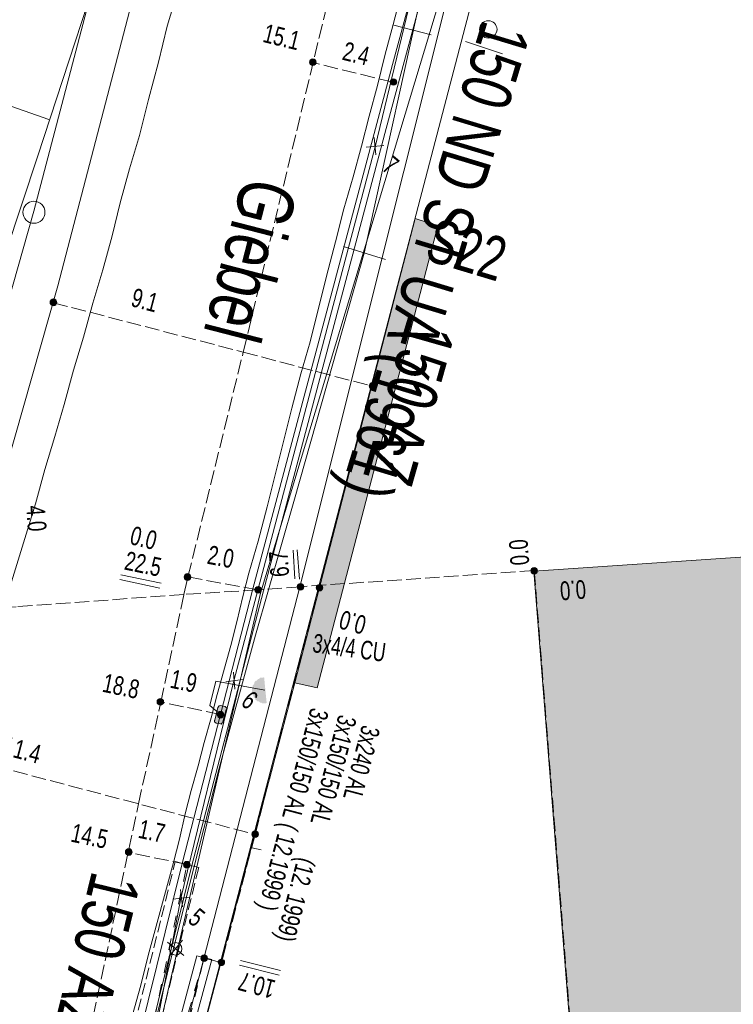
# Model space of a CAD drawing. Header units: metres. Extents: x -740 to 758, y -633 to 854.
# Tile 64 of 256: x -493 to -473, y -96 to -68. Entities that reach past the tile are written whole.
import ezdxf

# ---------------------------------------------------------------- set-up
doc = ezdxf.new("R2010")
doc.units = ezdxf.units.M
doc.header["$MEASUREMENT"] = 0
for name, pattern in [('333_125', [0.4576, 0.3328, -0.1248]), ('333_333', [0.6656, 0.3328, -0.3328]), ('416_125', [0.5408, 0.416, -0.1248])]:
    doc.linetypes.add(name, pattern=pattern)
for name, color, linetype in [('Gas.LOVION', 7, 'Continuous'), ('Grundkarte.LOVION', 7, 'Continuous'), ('Grundkarte_Text.LOVION', 7, 'Continuous'), ('Strom.LOVION', 7, 'Continuous'), ('StromBemass.LOVION', 7, 'Continuous'), ('Telko.LOVION', 7, 'Continuous'), ('Wasser.LOVION', 7, 'Continuous')]:
    doc.layers.add(name, color=color, linetype=linetype)
doc.styles.add('ERSTELLTER_STIL_1', font='arial.ttf')

msp = doc.modelspace()

# ---------------------------------------------------------------- hatches: boundary and pattern name
at = {"layer": 'Grundkarte.LOVION', "linetype": 'Continuous', "lineweight": 18}
for points in [[(-484.385, -86.757), (-480.943, -73.593), (-481.584, -73.39), (-485.02, -86.612)], [(-454.342, -123.779), (-448.066, -123.284), (-434.485, -122.222), (-397.612, -77.357), (-401.104, -77.61), (-404.799, -77.912), (-410.958, -78.396), (-454.016, -81.778), (-457.651, -82.074), (-463.497, -82.439), (-478.208, -83.434), (-476.547, -104.345), (-475.972, -111.441), (-475.553, -116.632), (-474.844, -125.399)]]:
    msp.add_hatch(color=254, dxfattribs=at).paths.add_polyline_path(points)
at = {"layer": 'Strom.LOVION', "linetype": 'Continuous', "lineweight": 13}
for points in [[(-485.82, -87.193), (-485.892, -86.461), (-486.009, -86.472), (-486.035, -86.504), (-486.065, -86.507), (-486.104, -86.556), (-486.134, -86.558), (-486.173, -86.607), (-486.17, -86.636), (-486.223, -86.7), (-486.217, -86.759), (-486.244, -86.791), (-486.229, -86.937), (-486.197, -86.964), (-486.192, -87.022), (-486.143, -87.062), (-486.141, -87.091), (-486.076, -87.144), (-486.047, -87.141), (-485.999, -87.181), (-485.97, -87.178), (-485.937, -87.204)], [(-487.068, -87.729), (-486.97, -87.379), (-486.956, -87.363), (-486.959, -87.334), (-487.007, -87.294), (-487.143, -87.263), (-487.173, -87.266), (-487.212, -87.314), (-487.295, -87.677), (-487.308, -87.693), (-487.305, -87.722), (-487.257, -87.762), (-487.137, -87.78), (-487.121, -87.793), (-487.095, -87.761), (-487.065, -87.758)]]:
    msp.add_hatch(color=7, dxfattribs=at).paths.add_polyline_path(points)
at = {"layer": 'StromBemass.LOVION', "linetype": 'Continuous', "lineweight": 13}
for points in [[(-484.431, -68.997), (-484.425, -68.987), (-484.419, -68.977), (-484.415, -68.966), (-484.412, -68.954), (-484.41, -68.942), (-484.41, -68.931), (-484.412, -68.919), (-484.415, -68.907), (-484.419, -68.896), (-484.425, -68.886), (-484.432, -68.877), (-484.44, -68.868), (-484.449, -68.86), (-484.459, -68.854), (-484.47, -68.849), (-484.481, -68.845), (-484.493, -68.843), (-484.505, -68.843), (-484.516, -68.843), (-484.528, -68.846), (-484.539, -68.849), (-484.55, -68.854), (-484.56, -68.861), (-484.569, -68.868), (-484.577, -68.877), (-484.584, -68.887), (-484.59, -68.897), (-484.594, -68.908), (-484.597, -68.919), (-484.598, -68.931), (-484.598, -68.943), (-484.597, -68.955), (-484.594, -68.966), (-484.589, -68.977), (-484.584, -68.988), (-484.577, -68.997), (-484.568, -69.006), (-484.559, -69.013), (-484.549, -69.019), (-484.539, -69.024), (-484.527, -69.028), (-484.516, -69.03), (-484.504, -69.031), (-484.492, -69.03), (-484.48, -69.028), (-484.469, -69.024), (-484.459, -69.019), (-484.449, -69.013), (-484.44, -69.005)], [(-482.135, -69.558), (-482.128, -69.548), (-482.123, -69.538), (-482.119, -69.527), (-482.116, -69.516), (-482.114, -69.504), (-482.114, -69.493), (-482.116, -69.481), (-482.119, -69.47), (-482.123, -69.459), (-482.129, -69.449), (-482.136, -69.44), (-482.144, -69.431), (-482.153, -69.424), (-482.162, -69.418), (-482.173, -69.413), (-482.184, -69.409), (-482.195, -69.407), (-482.207, -69.406), (-482.219, -69.407), (-482.23, -69.409), (-482.241, -69.413), (-482.252, -69.418), (-482.261, -69.424), (-482.27, -69.432), (-482.278, -69.44), (-482.285, -69.449), (-482.291, -69.46), (-482.295, -69.47), (-482.298, -69.482), (-482.299, -69.493), (-482.299, -69.505), (-482.298, -69.516), (-482.295, -69.528), (-482.29, -69.539), (-482.285, -69.549), (-482.278, -69.558), (-482.27, -69.567), (-482.261, -69.574), (-482.251, -69.58), (-482.241, -69.585), (-482.23, -69.589), (-482.218, -69.591), (-482.206, -69.591), (-482.195, -69.591), (-482.183, -69.588), (-482.172, -69.585), (-482.162, -69.58), (-482.152, -69.574), (-482.143, -69.566)], [(-491.824, -75.837), (-491.817, -75.827), (-491.811, -75.816), (-491.807, -75.805), (-491.804, -75.794), (-491.802, -75.782), (-491.802, -75.77), (-491.804, -75.758), (-491.807, -75.746), (-491.811, -75.735), (-491.817, -75.725), (-491.824, -75.715), (-491.832, -75.707), (-491.842, -75.699), (-491.852, -75.693), (-491.863, -75.688), (-491.874, -75.684), (-491.886, -75.682), (-491.898, -75.681), (-491.91, -75.682), (-491.921, -75.684), (-491.933, -75.688), (-491.943, -75.693), (-491.954, -75.699), (-491.963, -75.707), (-491.971, -75.716), (-491.978, -75.725), (-491.984, -75.736), (-491.988, -75.747), (-491.991, -75.759), (-491.992, -75.771), (-491.992, -75.782), (-491.991, -75.794), (-491.988, -75.806), (-491.983, -75.817), (-491.978, -75.827), (-491.971, -75.837), (-491.962, -75.846), (-491.953, -75.853), (-491.943, -75.86), (-491.932, -75.865), (-491.921, -75.868), (-491.909, -75.871), (-491.897, -75.871), (-491.885, -75.871), (-491.873, -75.868), (-491.862, -75.865), (-491.851, -75.859), (-491.841, -75.853), (-491.832, -75.845)], [(-482.736, -78.217), (-482.729, -78.207), (-482.724, -78.197), (-482.719, -78.186), (-482.716, -78.175), (-482.715, -78.164), (-482.715, -78.152), (-482.717, -78.14), (-482.72, -78.129), (-482.724, -78.118), (-482.729, -78.108), (-482.736, -78.099), (-482.744, -78.09), (-482.753, -78.083), (-482.763, -78.077), (-482.774, -78.072), (-482.785, -78.068), (-482.796, -78.066), (-482.808, -78.065), (-482.819, -78.066), (-482.831, -78.068), (-482.842, -78.072), (-482.852, -78.077), (-482.862, -78.083), (-482.871, -78.091), (-482.879, -78.099), (-482.886, -78.109), (-482.891, -78.119), (-482.896, -78.13), (-482.899, -78.141), (-482.9, -78.153), (-482.9, -78.164), (-482.898, -78.176), (-482.896, -78.187), (-482.891, -78.198), (-482.886, -78.208), (-482.879, -78.217), (-482.871, -78.226), (-482.862, -78.233), (-482.852, -78.239), (-482.841, -78.244), (-482.83, -78.248), (-482.819, -78.25), (-482.807, -78.251), (-482.796, -78.25), (-482.784, -78.248), (-482.773, -78.244), (-482.763, -78.239), (-482.753, -78.233), (-482.744, -78.225)], [(-488.005, -83.664), (-487.998, -83.654), (-487.993, -83.644), (-487.988, -83.633), (-487.985, -83.622), (-487.984, -83.61), (-487.984, -83.599), (-487.986, -83.587), (-487.988, -83.576), (-487.993, -83.565), (-487.998, -83.554), (-488.005, -83.545), (-488.013, -83.537), (-488.022, -83.529), (-488.032, -83.523), (-488.043, -83.518), (-488.054, -83.514), (-488.066, -83.512), (-488.077, -83.511), (-488.089, -83.512), (-488.1, -83.514), (-488.112, -83.518), (-488.122, -83.523), (-488.132, -83.529), (-488.141, -83.537), (-488.149, -83.545), (-488.156, -83.555), (-488.161, -83.565), (-488.166, -83.576), (-488.169, -83.587), (-488.17, -83.599), (-488.17, -83.611), (-488.168, -83.622), (-488.166, -83.634), (-488.161, -83.645), (-488.156, -83.655), (-488.149, -83.664), (-488.141, -83.673), (-488.132, -83.68), (-488.122, -83.686), (-488.111, -83.691), (-488.1, -83.695), (-488.088, -83.697), (-488.077, -83.698), (-488.065, -83.697), (-488.054, -83.695), (-488.042, -83.691), (-488.032, -83.686), (-488.022, -83.68), (-488.013, -83.672)], [(-488.003, -83.659), (-487.997, -83.649), (-487.991, -83.639), (-487.987, -83.628), (-487.984, -83.617), (-487.982, -83.605), (-487.982, -83.593), (-487.984, -83.581), (-487.987, -83.57), (-487.991, -83.559), (-487.997, -83.549), (-488.004, -83.539), (-488.012, -83.531), (-488.021, -83.523), (-488.031, -83.517), (-488.042, -83.512), (-488.053, -83.509), (-488.064, -83.506), (-488.076, -83.506), (-488.088, -83.506), (-488.099, -83.509), (-488.111, -83.512), (-488.121, -83.517), (-488.131, -83.524), (-488.14, -83.531), (-488.148, -83.54), (-488.155, -83.549), (-488.161, -83.56), (-488.165, -83.571), (-488.168, -83.582), (-488.169, -83.594), (-488.169, -83.605), (-488.168, -83.617), (-488.165, -83.629), (-488.16, -83.639), (-488.155, -83.65), (-488.148, -83.659), (-488.14, -83.668), (-488.131, -83.675), (-488.121, -83.682), (-488.11, -83.686), (-488.099, -83.69), (-488.087, -83.692), (-488.075, -83.693), (-488.064, -83.692), (-488.052, -83.69), (-488.041, -83.686), (-488.03, -83.681), (-488.021, -83.675), (-488.011, -83.667)], [(-488.001, -83.662), (-487.994, -83.653), (-487.989, -83.642), (-487.984, -83.631), (-487.981, -83.62), (-487.98, -83.608), (-487.98, -83.596), (-487.982, -83.585), (-487.985, -83.573), (-487.989, -83.562), (-487.995, -83.552), (-488.002, -83.543), (-488.01, -83.534), (-488.019, -83.526), (-488.029, -83.52), (-488.039, -83.515), (-488.051, -83.512), (-488.062, -83.509), (-488.074, -83.509), (-488.086, -83.51), (-488.097, -83.512), (-488.109, -83.515), (-488.119, -83.521), (-488.129, -83.527), (-488.138, -83.534), (-488.146, -83.543), (-488.153, -83.553), (-488.159, -83.563), (-488.163, -83.574), (-488.166, -83.585), (-488.167, -83.597), (-488.167, -83.609), (-488.166, -83.62), (-488.163, -83.632), (-488.159, -83.643), (-488.153, -83.653), (-488.146, -83.663), (-488.138, -83.671), (-488.129, -83.679), (-488.119, -83.685), (-488.108, -83.69), (-488.097, -83.694), (-488.085, -83.696), (-488.073, -83.696), (-488.062, -83.696), (-488.05, -83.693), (-488.039, -83.69), (-488.028, -83.685), (-488.018, -83.678), (-488.009, -83.671)], [(-478.126, -83.488), (-478.119, -83.478), (-478.113, -83.468), (-478.109, -83.457), (-478.106, -83.445), (-478.104, -83.434), (-478.104, -83.422), (-478.106, -83.41), (-478.109, -83.399), (-478.113, -83.388), (-478.119, -83.377), (-478.126, -83.368), (-478.134, -83.359), (-478.143, -83.352), (-478.153, -83.345), (-478.164, -83.34), (-478.175, -83.337), (-478.187, -83.334), (-478.199, -83.334), (-478.211, -83.334), (-478.222, -83.337), (-478.233, -83.34), (-478.244, -83.345), (-478.254, -83.352), (-478.263, -83.359), (-478.271, -83.368), (-478.278, -83.378), (-478.284, -83.388), (-478.288, -83.399), (-478.291, -83.411), (-478.293, -83.422), (-478.293, -83.434), (-478.291, -83.446), (-478.288, -83.457), (-478.284, -83.468), (-478.278, -83.479), (-478.271, -83.488), (-478.263, -83.497), (-478.254, -83.504), (-478.244, -83.511), (-478.233, -83.516), (-478.222, -83.519), (-478.21, -83.522), (-478.198, -83.522), (-478.186, -83.522), (-478.175, -83.519), (-478.163, -83.516), (-478.153, -83.51), (-478.143, -83.504), (-478.134, -83.497)], [(-478.123, -83.487), (-478.116, -83.478), (-478.11, -83.467), (-478.106, -83.456), (-478.103, -83.445), (-478.102, -83.433), (-478.102, -83.421), (-478.103, -83.41), (-478.106, -83.398), (-478.111, -83.387), (-478.116, -83.377), (-478.123, -83.367), (-478.131, -83.359), (-478.141, -83.351), (-478.151, -83.345), (-478.161, -83.34), (-478.173, -83.336), (-478.184, -83.334), (-478.196, -83.333), (-478.208, -83.334), (-478.219, -83.336), (-478.231, -83.34), (-478.241, -83.345), (-478.251, -83.352), (-478.26, -83.359), (-478.268, -83.368), (-478.275, -83.377), (-478.281, -83.388), (-478.285, -83.399), (-478.288, -83.41), (-478.29, -83.422), (-478.29, -83.434), (-478.288, -83.446), (-478.285, -83.457), (-478.281, -83.468), (-478.275, -83.478), (-478.268, -83.488), (-478.26, -83.496), (-478.251, -83.504), (-478.241, -83.51), (-478.23, -83.515), (-478.219, -83.519), (-478.207, -83.521), (-478.195, -83.522), (-478.184, -83.521), (-478.172, -83.519), (-478.161, -83.515), (-478.15, -83.51), (-478.14, -83.504), (-478.131, -83.496)], [(-484.787, -83.939), (-484.78, -83.93), (-484.774, -83.92), (-484.77, -83.909), (-484.767, -83.898), (-484.766, -83.886), (-484.766, -83.875), (-484.767, -83.863), (-484.77, -83.852), (-484.775, -83.841), (-484.78, -83.831), (-484.787, -83.822), (-484.795, -83.814), (-484.804, -83.806), (-484.814, -83.8), (-484.824, -83.795), (-484.835, -83.792), (-484.846, -83.79), (-484.858, -83.789), (-484.869, -83.79), (-484.881, -83.792), (-484.892, -83.795), (-484.902, -83.8), (-484.912, -83.807), (-484.921, -83.814), (-484.929, -83.822), (-484.935, -83.832), (-484.941, -83.842), (-484.945, -83.853), (-484.948, -83.864), (-484.949, -83.875), (-484.949, -83.887), (-484.948, -83.898), (-484.945, -83.909), (-484.941, -83.92), (-484.935, -83.93), (-484.928, -83.939), (-484.92, -83.948), (-484.911, -83.955), (-484.902, -83.961), (-484.891, -83.966), (-484.88, -83.97), (-484.869, -83.972), (-484.857, -83.973), (-484.846, -83.972), (-484.834, -83.97), (-484.824, -83.966), (-484.813, -83.961), (-484.803, -83.955), (-484.795, -83.947)], [(-484.781, -83.941), (-484.774, -83.931), (-484.768, -83.921), (-484.764, -83.91), (-484.761, -83.899), (-484.76, -83.887), (-484.76, -83.876), (-484.761, -83.864), (-484.764, -83.853), (-484.769, -83.842), (-484.774, -83.832), (-484.781, -83.823), (-484.789, -83.814), (-484.798, -83.807), (-484.808, -83.801), (-484.818, -83.796), (-484.829, -83.792), (-484.841, -83.79), (-484.852, -83.789), (-484.864, -83.79), (-484.875, -83.792), (-484.886, -83.796), (-484.897, -83.801), (-484.907, -83.807), (-484.916, -83.815), (-484.924, -83.823), (-484.93, -83.833), (-484.936, -83.843), (-484.94, -83.854), (-484.943, -83.865), (-484.944, -83.876), (-484.944, -83.888), (-484.943, -83.9), (-484.94, -83.911), (-484.936, -83.922), (-484.93, -83.932), (-484.923, -83.941), (-484.915, -83.95), (-484.906, -83.957), (-484.896, -83.963), (-484.886, -83.968), (-484.875, -83.972), (-484.863, -83.974), (-484.852, -83.974), (-484.84, -83.974), (-484.829, -83.971), (-484.818, -83.968), (-484.807, -83.963), (-484.798, -83.957), (-484.789, -83.949)], [(-484.243, -83.964), (-484.236, -83.954), (-484.231, -83.944), (-484.226, -83.933), (-484.224, -83.922), (-484.222, -83.91), (-484.222, -83.898), (-484.224, -83.887), (-484.227, -83.875), (-484.231, -83.865), (-484.237, -83.854), (-484.244, -83.845), (-484.252, -83.836), (-484.261, -83.829), (-484.27, -83.823), (-484.281, -83.818), (-484.292, -83.814), (-484.304, -83.812), (-484.315, -83.811), (-484.327, -83.812), (-484.338, -83.814), (-484.35, -83.818), (-484.36, -83.823), (-484.37, -83.829), (-484.379, -83.837), (-484.387, -83.845), (-484.394, -83.855), (-484.399, -83.865), (-484.404, -83.876), (-484.407, -83.887), (-484.408, -83.899), (-484.408, -83.911), (-484.406, -83.922), (-484.403, -83.934), (-484.399, -83.944), (-484.393, -83.955), (-484.387, -83.964), (-484.379, -83.973), (-484.37, -83.98), (-484.36, -83.986), (-484.349, -83.991), (-484.338, -83.995), (-484.326, -83.997), (-484.315, -83.998), (-484.303, -83.997), (-484.292, -83.995), (-484.281, -83.991), (-484.27, -83.986), (-484.26, -83.98), (-484.251, -83.972)], [(-485.988, -84.028), (-485.981, -84.018), (-485.976, -84.008), (-485.971, -83.997), (-485.968, -83.985), (-485.967, -83.973), (-485.967, -83.961), (-485.968, -83.95), (-485.971, -83.938), (-485.976, -83.927), (-485.982, -83.917), (-485.989, -83.907), (-485.997, -83.898), (-486.006, -83.891), (-486.016, -83.884), (-486.027, -83.879), (-486.038, -83.876), (-486.05, -83.873), (-486.062, -83.873), (-486.074, -83.873), (-486.086, -83.876), (-486.097, -83.879), (-486.108, -83.885), (-486.118, -83.891), (-486.127, -83.899), (-486.135, -83.907), (-486.142, -83.917), (-486.148, -83.928), (-486.152, -83.939), (-486.155, -83.95), (-486.157, -83.962), (-486.157, -83.974), (-486.155, -83.986), (-486.152, -83.997), (-486.148, -84.008), (-486.142, -84.019), (-486.135, -84.029), (-486.127, -84.037), (-486.117, -84.045), (-486.107, -84.051), (-486.096, -84.056), (-486.085, -84.06), (-486.073, -84.062), (-486.061, -84.063), (-486.049, -84.062), (-486.038, -84.06), (-486.026, -84.056), (-486.016, -84.051), (-486.006, -84.044), (-485.996, -84.037)], [(-488.777, -87.217), (-488.771, -87.208), (-488.765, -87.198), (-488.761, -87.187), (-488.758, -87.175), (-488.756, -87.164), (-488.756, -87.152), (-488.758, -87.14), (-488.761, -87.129), (-488.765, -87.118), (-488.771, -87.108), (-488.778, -87.098), (-488.786, -87.09), (-488.795, -87.082), (-488.805, -87.076), (-488.815, -87.071), (-488.827, -87.068), (-488.838, -87.065), (-488.85, -87.065), (-488.862, -87.065), (-488.873, -87.068), (-488.884, -87.071), (-488.895, -87.076), (-488.905, -87.083), (-488.914, -87.09), (-488.922, -87.099), (-488.929, -87.108), (-488.934, -87.119), (-488.938, -87.129), (-488.941, -87.141), (-488.943, -87.152), (-488.943, -87.164), (-488.941, -87.176), (-488.938, -87.187), (-488.934, -87.198), (-488.928, -87.208), (-488.921, -87.218), (-488.913, -87.226), (-488.904, -87.234), (-488.894, -87.24), (-488.884, -87.245), (-488.872, -87.249), (-488.861, -87.251), (-488.849, -87.251), (-488.838, -87.251), (-488.826, -87.248), (-488.815, -87.245), (-488.804, -87.24), (-488.794, -87.233), (-488.785, -87.226)], [(-487.064, -87.583), (-487.057, -87.574), (-487.051, -87.563), (-487.047, -87.552), (-487.044, -87.541), (-487.043, -87.529), (-487.043, -87.517), (-487.044, -87.505), (-487.047, -87.494), (-487.052, -87.482), (-487.057, -87.472), (-487.064, -87.462), (-487.073, -87.454), (-487.082, -87.446), (-487.092, -87.44), (-487.103, -87.435), (-487.114, -87.431), (-487.126, -87.429), (-487.138, -87.428), (-487.149, -87.429), (-487.161, -87.431), (-487.172, -87.435), (-487.183, -87.44), (-487.193, -87.447), (-487.202, -87.454), (-487.211, -87.463), (-487.217, -87.473), (-487.223, -87.483), (-487.228, -87.494), (-487.23, -87.506), (-487.232, -87.517), (-487.232, -87.529), (-487.23, -87.541), (-487.227, -87.553), (-487.223, -87.564), (-487.217, -87.574), (-487.21, -87.584), (-487.202, -87.592), (-487.193, -87.6), (-487.183, -87.606), (-487.172, -87.611), (-487.161, -87.615), (-487.149, -87.617), (-487.137, -87.618), (-487.125, -87.617), (-487.113, -87.615), (-487.102, -87.611), (-487.091, -87.606), (-487.081, -87.6), (-487.072, -87.592)], [(-486.072, -90.986), (-486.065, -90.976), (-486.059, -90.966), (-486.055, -90.955), (-486.052, -90.943), (-486.051, -90.931), (-486.051, -90.92), (-486.052, -90.908), (-486.055, -90.896), (-486.06, -90.885), (-486.065, -90.875), (-486.072, -90.865), (-486.081, -90.857), (-486.09, -90.849), (-486.1, -90.843), (-486.111, -90.838), (-486.122, -90.834), (-486.134, -90.832), (-486.146, -90.831), (-486.157, -90.832), (-486.169, -90.834), (-486.18, -90.838), (-486.191, -90.843), (-486.201, -90.849), (-486.21, -90.857), (-486.218, -90.866), (-486.225, -90.875), (-486.231, -90.886), (-486.235, -90.897), (-486.238, -90.908), (-486.24, -90.92), (-486.24, -90.932), (-486.238, -90.944), (-486.235, -90.955), (-486.231, -90.966), (-486.225, -90.977), (-486.218, -90.986), (-486.21, -90.995), (-486.201, -91.003), (-486.191, -91.009), (-486.18, -91.014), (-486.168, -91.018), (-486.157, -91.02), (-486.145, -91.021), (-486.133, -91.02), (-486.121, -91.018), (-486.11, -91.014), (-486.099, -91.009), (-486.089, -91.002), (-486.08, -90.995)], [(-489.678, -91.496), (-489.671, -91.486), (-489.665, -91.475), (-489.661, -91.464), (-489.658, -91.453), (-489.656, -91.441), (-489.656, -91.429), (-489.658, -91.417), (-489.661, -91.406), (-489.665, -91.395), (-489.671, -91.384), (-489.678, -91.375), (-489.686, -91.366), (-489.696, -91.359), (-489.706, -91.352), (-489.716, -91.347), (-489.728, -91.344), (-489.739, -91.341), (-489.751, -91.341), (-489.763, -91.341), (-489.775, -91.344), (-489.786, -91.347), (-489.797, -91.353), (-489.807, -91.359), (-489.816, -91.367), (-489.824, -91.375), (-489.831, -91.385), (-489.837, -91.395), (-489.841, -91.406), (-489.844, -91.418), (-489.846, -91.43), (-489.845, -91.442), (-489.844, -91.453), (-489.841, -91.465), (-489.837, -91.476), (-489.831, -91.486), (-489.824, -91.496), (-489.816, -91.505), (-489.806, -91.512), (-489.796, -91.519), (-489.786, -91.524), (-489.774, -91.527), (-489.763, -91.529), (-489.751, -91.53), (-489.739, -91.529), (-489.727, -91.527), (-489.716, -91.523), (-489.705, -91.518), (-489.695, -91.512), (-489.686, -91.504)], [(-488.019, -91.857), (-488.012, -91.847), (-488.006, -91.837), (-488.002, -91.826), (-487.999, -91.815), (-487.997, -91.803), (-487.997, -91.791), (-487.999, -91.779), (-488.002, -91.768), (-488.006, -91.757), (-488.012, -91.746), (-488.019, -91.737), (-488.027, -91.728), (-488.036, -91.721), (-488.046, -91.714), (-488.057, -91.709), (-488.068, -91.706), (-488.08, -91.703), (-488.092, -91.703), (-488.104, -91.704), (-488.115, -91.706), (-488.127, -91.71), (-488.137, -91.715), (-488.147, -91.721), (-488.156, -91.729), (-488.165, -91.737), (-488.171, -91.747), (-488.177, -91.757), (-488.181, -91.768), (-488.184, -91.78), (-488.186, -91.792), (-488.186, -91.803), (-488.184, -91.815), (-488.181, -91.827), (-488.177, -91.838), (-488.171, -91.848), (-488.164, -91.858), (-488.156, -91.866), (-488.147, -91.874), (-488.137, -91.88), (-488.126, -91.885), (-488.115, -91.889), (-488.103, -91.891), (-488.091, -91.892), (-488.08, -91.891), (-488.068, -91.888), (-488.057, -91.885), (-488.046, -91.88), (-488.036, -91.873), (-488.027, -91.866)], [(-487.529, -94.519), (-487.522, -94.509), (-487.516, -94.499), (-487.512, -94.488), (-487.509, -94.477), (-487.508, -94.465), (-487.508, -94.453), (-487.509, -94.442), (-487.512, -94.43), (-487.517, -94.419), (-487.522, -94.409), (-487.529, -94.4), (-487.537, -94.391), (-487.546, -94.384), (-487.556, -94.377), (-487.567, -94.372), (-487.578, -94.369), (-487.59, -94.367), (-487.602, -94.366), (-487.613, -94.367), (-487.625, -94.369), (-487.636, -94.373), (-487.647, -94.378), (-487.657, -94.384), (-487.666, -94.391), (-487.674, -94.4), (-487.68, -94.41), (-487.686, -94.42), (-487.69, -94.431), (-487.693, -94.442), (-487.695, -94.454), (-487.695, -94.466), (-487.693, -94.477), (-487.69, -94.489), (-487.686, -94.5), (-487.68, -94.51), (-487.673, -94.519), (-487.665, -94.528), (-487.656, -94.535), (-487.646, -94.542), (-487.635, -94.547), (-487.624, -94.55), (-487.613, -94.553), (-487.601, -94.553), (-487.589, -94.552), (-487.578, -94.55), (-487.567, -94.547), (-487.556, -94.541), (-487.546, -94.535), (-487.537, -94.528)], [(-487.039, -94.638), (-487.032, -94.628), (-487.026, -94.618), (-487.022, -94.607), (-487.019, -94.596), (-487.018, -94.584), (-487.018, -94.573), (-487.019, -94.561), (-487.022, -94.55), (-487.027, -94.539), (-487.032, -94.528), (-487.039, -94.519), (-487.047, -94.511), (-487.056, -94.503), (-487.066, -94.497), (-487.077, -94.492), (-487.088, -94.488), (-487.099, -94.486), (-487.111, -94.485), (-487.123, -94.486), (-487.134, -94.488), (-487.145, -94.492), (-487.156, -94.497), (-487.166, -94.503), (-487.175, -94.511), (-487.183, -94.519), (-487.19, -94.529), (-487.195, -94.539), (-487.2, -94.55), (-487.202, -94.561), (-487.204, -94.573), (-487.204, -94.585), (-487.202, -94.596), (-487.199, -94.608), (-487.195, -94.619), (-487.189, -94.629), (-487.182, -94.638), (-487.174, -94.647), (-487.165, -94.654), (-487.155, -94.66), (-487.145, -94.665), (-487.134, -94.669), (-487.122, -94.671), (-487.111, -94.672), (-487.099, -94.671), (-487.087, -94.669), (-487.076, -94.665), (-487.066, -94.66), (-487.056, -94.654), (-487.047, -94.646)], [(-487.039, -94.638), (-487.032, -94.628), (-487.026, -94.618), (-487.022, -94.607), (-487.019, -94.596), (-487.018, -94.584), (-487.018, -94.573), (-487.019, -94.561), (-487.022, -94.55), (-487.027, -94.539), (-487.032, -94.528), (-487.039, -94.519), (-487.047, -94.511), (-487.056, -94.503), (-487.066, -94.497), (-487.077, -94.492), (-487.088, -94.488), (-487.099, -94.486), (-487.111, -94.485), (-487.123, -94.486), (-487.134, -94.488), (-487.145, -94.492), (-487.156, -94.497), (-487.166, -94.503), (-487.175, -94.511), (-487.183, -94.519), (-487.19, -94.529), (-487.195, -94.539), (-487.2, -94.55), (-487.202, -94.561), (-487.204, -94.573), (-487.204, -94.585), (-487.202, -94.596), (-487.199, -94.608), (-487.195, -94.619), (-487.189, -94.629), (-487.182, -94.638), (-487.174, -94.647), (-487.165, -94.654), (-487.155, -94.66), (-487.145, -94.665), (-487.134, -94.669), (-487.122, -94.671), (-487.111, -94.672), (-487.099, -94.671), (-487.087, -94.669), (-487.076, -94.665), (-487.066, -94.66), (-487.056, -94.654), (-487.047, -94.646)]]:
    msp.add_hatch(color=7, dxfattribs=at).paths.add_polyline_path(points)

# ---------------------------------------------------------------- linework, layer by layer
at = {"layer": 'Gas.LOVION', "color": 5, "linetype": 'Continuous', "lineweight": 18}
msp.add_lwpolyline([(-497.516, -140.635), (-496.321, -133.056), (-494.832, -124.103), (-492.381, -110.932), (-489.72, -100.061), (-485.993, -84.062), (-482.878, -73.753), (-479.464, -62.424), (-476.437, -50.912), (-476.108, -49.594), (-475.771, -46.532), (-470.529, -26.689), (-463.97, -2.788), (-464.107, -1.382), (-464.272, -0.601), (-467.443, 20.34), (-469.368, 30.807), (-470.131, 34.988), (-470.255, 35.493)], dxfattribs=at)
at = {"layer": 'Grundkarte.LOVION', "color": 8, "linetype": 'Continuous', "lineweight": 18}
for points in [[(-507.816, -132.17), (-496.956, -90.587), (-498.423, -90.996), (-497.678, -88.648), (-496.361, -84.884), (-494.869, -81.102), (-493.663, -77.408), (-492.451, -73.181), (-479.165, -22.554), (-473.267, -0.046), (-472.213, 3.987), (-474.117, 12.875), (-474.589, 14.986), (-486.99, 64.433), (-497.862, 107.615), (-501.852, 123.333)], [(-501.026, -100.65), (-498.423, -90.996), (-496.956, -90.587), (-507.816, -132.17), (-496.956, -90.587), (-498.423, -90.996), (-497.678, -88.648), (-496.361, -84.884), (-494.869, -81.102), (-493.663, -77.408), (-492.451, -73.181), (-479.165, -22.554), (-473.267, -0.046), (-472.213, 3.987), (-474.117, 12.875), (-474.589, 14.986), (-486.99, 64.433)], [(-465.271, -12.003), (-475.733, -51.005), (-488.816, -100.993)], [(-465.271, -12.003), (-475.733, -51.005), (-488.816, -100.993)], [(-539.528, -101.961), (-541.036, -95.606), (-541.99, -89.167), (-542.456, -82.592), (-542.511, -75.977), (-542.056, -68.544), (-541.269, -60.575), (-539.832, -50.179), (-537.845, -38.458), (-537.077, -33.92), (-506.655, -27.961), (-494.07, -25.489), (-488.65, -24.397), (-482.82, -23.266), (-479.165, -22.554), (-492.451, -73.181), (-493.663, -77.408), (-494.869, -81.102), (-496.361, -84.884), (-497.678, -88.648), (-498.423, -90.996), (-501.026, -100.65)], [(-446.398, -136.716), (-453.608, -137.037), (-461.602, -137.198), (-469.586, -137.151), (-477.567, -136.838), (-485.504, -136.077), (-487.414, -135.584), (-489.183, -134.722), (-490.731, -133.396), (-491.893, -131.795), (-492.603, -129.973), (-492.856, -127.988), (-492.761, -124.728), (-492.803, -120.062), (-491.079, -110.495), (-488.816, -100.993), (-475.733, -51.005), (-466.033, -53.486), (-436.68, -61.079), (-415.817, -66.487), (-388.454, -64.314)], [(-488.339, -66.868), (-488.652, -67.904), (-488.906, -68.933), (-489.186, -69.995), (-489.44, -71.025), (-489.732, -71.97), (-489.992, -72.941), (-490.225, -73.88), (-490.485, -74.851), (-490.777, -75.796), (-491.037, -76.767), (-491.328, -77.712), (-491.588, -78.683), (-491.854, -79.596), (-492.145, -80.54), (-492.405, -81.512), (-495.324, -90.959), (-495.589, -91.872), (-495.881, -92.817), (-496.141, -93.788), (-497.061, -97.07)], [(-489.648, -96.109), (-489.409, -95.228), (-489.196, -94.38), (-488.479, -91.738), (-488.308, -91.071), (-488.142, -90.346), (-487.971, -89.679), (-487.774, -88.98), (-487.602, -88.313), (-487.405, -87.614), (-487.233, -86.947), (-486.838, -85.549), (-486.667, -84.882), (-486.501, -84.156), (-486.33, -83.489), (-486.065, -82.576), (-485.805, -81.605), (-485.105, -78.788), (-484.845, -77.817), (-484.58, -76.904), (-484.113, -75.026), (-483.854, -74.055), (-483.62, -73.116), (-483.355, -72.203), (-483.116, -71.323), (-482.903, -70.475), (-482.664, -69.594), (-482.452, -68.746), (-482.213, -67.865), (-482, -67.017)], [(-434.485, -122.222), (-448.066, -123.284), (-454.342, -123.779), (-474.844, -125.399), (-475.553, -116.632), (-475.972, -111.441), (-476.547, -104.345), (-478.208, -83.434), (-463.497, -82.439), (-457.651, -82.074), (-454.016, -81.778), (-410.958, -78.396), (-404.799, -77.912), (-401.104, -77.61), (-397.612, -77.357)], [(-488.816, -100.993), (-485.02, -86.612)], [(-485.973, -91.375), (-486.245, -91.313)]]:
    msp.add_lwpolyline(points, dxfattribs=at)
at = {"layer": 'Grundkarte.LOVION', "color": 253, "linetype": 'Continuous', "lineweight": 18}
for points in [[(-539.528, -101.961), (-541.036, -95.606), (-541.99, -89.167), (-542.456, -82.592), (-542.511, -75.977), (-542.056, -68.544), (-541.269, -60.575), (-539.832, -50.179), (-537.845, -38.458), (-537.077, -33.92), (-506.655, -27.961), (-494.07, -25.489), (-488.65, -24.397), (-482.82, -23.266), (-479.165, -22.554), (-492.451, -73.181), (-493.663, -77.408), (-494.869, -81.102), (-496.361, -84.884), (-497.678, -88.648), (-498.423, -90.996), (-501.026, -100.65)], [(-446.398, -136.716), (-453.608, -137.037), (-461.602, -137.198), (-469.586, -137.151), (-477.567, -136.838), (-485.504, -136.077), (-487.414, -135.584), (-489.183, -134.722), (-490.731, -133.396), (-491.893, -131.795), (-492.603, -129.973), (-492.856, -127.988), (-492.761, -124.728), (-492.803, -120.062), (-491.079, -110.495), (-488.816, -100.993), (-475.733, -51.005), (-466.033, -53.486), (-436.68, -61.079), (-415.817, -66.487), (-388.454, -64.314)]]:
    msp.add_lwpolyline(points, dxfattribs=at)
at = {"layer": 'Grundkarte.LOVION', "color": 7, "linetype": 'Continuous', "lineweight": 13}
for points in [[(-493.625, -66.617), (-494.294, -68.544), (-494.942, -70.381), (-495.543, -72.095), (-496.128, -73.659), (-496.688, -75.192), (-497.253, -76.666), (-497.766, -78.075), (-498.834, -80.751), (-499.887, -83.278), (-500.464, -84.635), (-501.141, -86.178), (-501.482, -86.921), (-505.801, -89.294), (-508.433, -93.216), (-507.09, -93.351), (-500.562, -90.585), (-497.689, -88.531), (-495.735, -82.221), (-494.744, -79.051), (-493.253, -74.353), (-492.339, -71.604), (-490.565, -66.17)], [(-494.659, -69.644), (-492.027, -70.569)]]:
    msp.add_lwpolyline(points, dxfattribs=at)
msp.add_lwpolyline([(-484.385, -86.757), (-485.02, -86.612), (-481.584, -73.39), (-480.943, -73.593)], close=True, dxfattribs=at)
at = {"layer": 'Grundkarte.LOVION', "color": 9, "linetype": 'Continuous', "lineweight": 18}
msp.add_circle((-492.453, -73.209), 0.314, dxfattribs=at)
at = {"layer": 'Strom.LOVION', "color": 1, "linetype": 'Continuous', "lineweight": 18}
for points in [[(-473.586, -4.038), (-474.128, -5.451), (-474.747, -8.038), (-483.675, -44.29), (-491.771, -75.302), (-493.233, -80.455), (-495.955, -84.652), (-497.192, -88.024), (-501.668, -105.722), (-502.719, -110.243)], [(-492.066, -111.433), (-491.462, -109.291), (-490.737, -106.279), (-488.787, -99.024), (-484.873, -83.879), (-478.944, -60.186), (-476.335, -49.838), (-475.244, -45.431)]]:
    msp.add_lwpolyline(points, dxfattribs=at)
at = {"layer": 'Strom.LOVION', "color": 150, "linetype": 'Continuous', "lineweight": 18}
for points in [[(-465.833, -12.295), (-466.228, -13.855), (-466.747, -14.29), (-469.577, -24.941), (-472.337, -34.654), (-472.636, -35.674), (-472.899, -36.615), (-474.092, -43.308), (-476.197, -51.701), (-476.568, -53.2), (-478.668, -55.755), (-479.779, -59.957), (-480.345, -62.023), (-482.234, -69.005), (-482.45, -69.824), (-486.213, -83.936), (-487.134, -87.513), (-488.226, -91.758), (-491.362, -104.419)], [(-487.134, -87.513), (-487.439, -87.262), (-487.271, -86.566), (-485.871, -86.828)]]:
    msp.add_lwpolyline(points, dxfattribs=at)
at = {"layer": 'Strom.LOVION', "color": 5, "linetype": 'Continuous', "lineweight": 18}
msp.add_lwpolyline([(-492.754, -112.107), (-492.372, -111.02), (-492.091, -110.416), (-491.005, -109.586), (-490.563, -107.607), (-490.954, -106.936), (-491.218, -106.045), (-491.08, -104.436), (-487.954, -91.82), (-485.911, -83.995), (-482.411, -70.825), (-482.065, -69.521), (-480.07, -62.114)], dxfattribs=at)
at = {"layer": 'Strom.LOVION', "color": 7, "linetype": 'Continuous', "lineweight": 13}
for points in [[(-487.068, -87.729), (-487.065, -87.758), (-487.095, -87.761), (-487.121, -87.793), (-487.137, -87.78), (-487.257, -87.762), (-487.305, -87.722), (-487.308, -87.693), (-487.295, -87.677), (-487.212, -87.314), (-487.173, -87.266), (-487.143, -87.263), (-487.007, -87.294), (-486.959, -87.334), (-486.956, -87.363), (-486.97, -87.379)], [(-490.373, -105.771), (-490.736, -105.688), (-489.525, -100.84), (-487.806, -94.392), (-487.382, -94.498), (-489.107, -100.888)]]:
    msp.add_lwpolyline(points, close=True, dxfattribs=at)
at = {"layer": 'Strom.LOVION', "color": 7, "linetype": '333_125', "lineweight": 13}
msp.add_lwpolyline([(-488.424, -91.703), (-487.757, -91.875), (-490.867, -104.503), (-491.008, -106.084), (-491.708, -106.019), (-491.573, -104.38)], close=True, dxfattribs=at)
at = {"layer": 'Strom.LOVION', "color": 9, "linetype": '333_333', "lineweight": 18}
for points in [[(-491.639, -105.215), (-490.952, -105.295), (-488.09, -91.789)], [(-489.74, -103.329), (-487.595, -94.43), (-490.145, -103.266)]]:
    msp.add_lwpolyline(points, dxfattribs=at)
at = {"layer": 'Strom.LOVION', "color": 9, "linetype": 'Continuous', "lineweight": 18}
for points in [[(-488.602, -94.41), (-488.219, -93.944)], [(-488.642, -94.001), (-488.176, -94.384)]]:
    msp.add_lwpolyline(points, dxfattribs=at)
msp.add_circle((-488.414, -94.192), 0.178, dxfattribs=at)
at = {"layer": 'StromBemass.LOVION', "color": 7, "linetype": '416_125', "lineweight": 13}
for points in [[(-488.063, -83.599), (-486.487, -77.194), (-482.859, -62.165)], [(-482.215, -69.506), (-484.501, -68.946)], [(-491.901, -75.788), (-486.487, -77.194), (-482.816, -78.165)], [(-478.194, -83.418), (-477.027, -98.082), (-488.832, -99.014)], [(-478.194, -83.418), (-484.844, -83.876)], [(-492.795, -105.638), (-489.471, -90.062), (-488.838, -87.163), (-488.177, -84.098), (-488.063, -83.599), (-486.077, -83.967)], [(-497.221, -88.027), (-486.149, -90.934), (-484.325, -83.899)], [(-484.844, -83.876), (-486.077, -83.967), (-488.177, -84.098), (-492.96, -84.448), (-495.955, -84.652)], [(-487.134, -87.513), (-488.838, -87.163)], [(-486.149, -90.934), (-487.107, -94.589)], [(-488.09, -91.789), (-489.749, -91.449)], [(-487.592, -94.459), (-487.107, -94.589)]]:
    msp.add_lwpolyline(points, dxfattribs=at)
at = {"layer": 'StromBemass.LOVION', "color": 7, "linetype": 'Continuous', "lineweight": 13}
for points in [[(-485.013, -83.656), (-485.064, -82.833)], [(-484.88, -83.658), (-484.947, -82.822)], [(-489.976, -83.535), (-488.829, -83.778)], [(-490.007, -83.671), (-488.86, -83.914)], [(-485.43, -94.81), (-486.567, -94.522)], [(-485.461, -94.946), (-486.598, -94.658)]]:
    msp.add_lwpolyline(points, dxfattribs=at)
for centre, radius in [((-484.504, -68.937), 0.0942), ((-482.207, -69.499), 0.0926), ((-491.897, -75.776), 0.0952), ((-482.808, -78.158), 0.0926), ((-488.077, -83.605), 0.0932), ((-488.076, -83.599), 0.0936), ((-488.074, -83.603), 0.0938), ((-478.198, -83.428), 0.0943), ((-478.196, -83.428), 0.0942), ((-484.858, -83.881), 0.0918), ((-484.852, -83.882), 0.0925), ((-484.315, -83.905), 0.0931), ((-486.062, -83.968), 0.0951), ((-488.85, -87.158), 0.0933), ((-487.137, -87.523), 0.0948), ((-486.145, -90.926), 0.0948), ((-489.751, -91.435), 0.0947), ((-488.092, -91.797), 0.0944), ((-487.601, -94.46), 0.0936), ((-487.111, -94.579), 0.0932), ((-487.111, -94.579), 0.0932)]:
    msp.add_circle(centre, radius, dxfattribs=at)
at = {"layer": 'Telko.LOVION', "color": 1, "linetype": 'Continuous', "lineweight": 18}
msp.add_lwpolyline([(-490.877, -106.514), (-488.262, -92.752), (-486.754, -86.56), (-482.73, -71.344), (-481.224, -65.123), (-479.22, -57.509), (-478.058, -52.918), (-477.23, -49.748), (-475.162, -42.186), (-471.765, -29.47), (-468.505, -17.314), (-466.342, -9.507), (-465.186, -6.527), (-463.785, -3.316), (-457.499, 1.155), (-449.522, 2.704), (-440.203, 3.068), (-439.089, 1.803), (-431.586, -0.73), (-423.326, -3.587), (-418.222, -8.186), (-409.98, -7.691)], dxfattribs=at)
at = {"layer": 'Telko.LOVION', "color": 7, "linetype": 'Continuous', "lineweight": 13}
for points in [[(-482.196, -67.878), (-481.135, -68.159)], [(-480.156, -68.344), (-479.102, -68.699)], [(-482.755, -71.081), (-482.707, -71.578)], [(-482.98, -71.354), (-482.482, -71.305)], [(-486.764, -86.31), (-486.731, -86.794)], [(-486.988, -86.583), (-486.507, -86.521)], [(-488.272, -92.501), (-488.223, -92.999)], [(-488.496, -92.774), (-487.998, -92.726)]]:
    msp.add_lwpolyline(points, dxfattribs=at)
msp.add_circle((-479.505, -68.001), 0.249, dxfattribs=at)
at = {"layer": 'Wasser.LOVION', "color": 150, "linetype": 'Continuous', "lineweight": 18}
msp.add_lwpolyline([(-498.416, -139.896), (-498.473, -139.31), (-496.191, -127.886), (-495.48, -123.974), (-494.782, -120.078), (-493.951, -116.184), (-492.984, -112.321), (-492.033, -108.445), (-491.053, -104.566), (-490.085, -100.703), (-489.134, -96.827), (-488.167, -92.964), (-487.187, -89.085), (-486.142, -85.259), (-485.029, -81.382), (-483.039, -74.374), (-481.249, -66.234), (-480.032, -61.903), (-478.498, -56.433), (-476.945, -50.252), (-476.846, -49.902)], dxfattribs=at)
at = {"layer": 'Wasser.LOVION', "color": 7, "linetype": 'Continuous', "lineweight": 13}
msp.add_lwpolyline([(-482.431, -74.551), (-483.634, -74.181)], dxfattribs=at)

# ---------------------------------------------------------------- texts
at = {"layer": 'Gas.LOVION', "color": 5, "linetype": 'Continuous', "lineweight": 18, "insert": (-480.062, -67.558), "char_height": 1.42279, "attachment_point": 7, "rotation": 253.1747, "style": 'ERSTELLTER_STIL_1'}
msp.add_mtext('{\\A1;\\W0.72099x;150 ND ST UA (1961)}', dxfattribs=at)
at = {"layer": 'Grundkarte_Text.LOVION', "color": 8, "linetype": 'Continuous', "lineweight": 18, "insert": (-486.495, -72.142), "char_height": 1.60082, "attachment_point": 7, "rotation": 255.5599, "style": 'ERSTELLTER_STIL_1'}
msp.add_mtext('{\\A1;\\W0.71560x;Giebel}', dxfattribs=at)
at = {"layer": 'Strom.LOVION', "color": 150, "linetype": 'Continuous', "lineweight": 18, "char_height": 0.53355, "attachment_point": 7, "style": 'ERSTELLTER_STIL_1'}
for s, insert, rotation in [('{\\A1;\\W0.67086x;3x4/4 CU }', (-484.535, -85.746), 352.2431), ('{\\A1;\\W0.70400x;3x150/150 AL ( 12.1999 ) }', (-484.716, -87.261), 255.2439)]:
    msp.add_mtext(s, dxfattribs=dict(at, insert=insert, rotation=rotation))
at = {"layer": 'Strom.LOVION', "color": 5, "linetype": 'Continuous', "lineweight": 18, "insert": (-483.772, -87.495), "char_height": 0.53354, "attachment_point": 7, "rotation": 255.2466, "style": 'ERSTELLTER_STIL_1'}
msp.add_mtext('{\\A1;\\W0.69470x;3x150/150 AL }', dxfattribs=at)
at = {"layer": 'Strom.LOVION', "color": 1, "linetype": 'Continuous', "lineweight": 18, "char_height": 0.53355, "attachment_point": 7, "rotation": 255.2439, "style": 'ERSTELLTER_STIL_1'}
for s, insert in [('{\\A1;\\W0.68548x;3x240 AL }', (-483.104, -87.789)), ('{\\A1;\\W0.71557x;(12. 1999)}', (-485.092, -91.514))]:
    msp.add_mtext(s, dxfattribs=dict(at, insert=insert))
at = {"layer": 'StromBemass.LOVION', "color": 7, "linetype": 'Continuous', "lineweight": 13, "attachment_point": 7, "style": 'ERSTELLTER_STIL_1'}
for s, insert, char_height, rotation in [('{\\A1;\\W0.71561x;15.1}', (-485.96, -68.359), 0.53353, 346.2443), ('{\\A1;\\W0.71559x;2.4}', (-483.694, -68.859), 0.53354, 346.2446), ('{\\A1;\\W0.71556x;9.1}', (-489.719, -75.884), 0.53356, 345.2448), ('{\\A1;\\W0.71557x;4.0}', (-492.681, -81.581), 0.53355, 274.244), ('{\\A1;\\W0.71559x;0.0}', (-489.751, -82.665), 0.53354, 346.2445), ('{\\A1;\\W0.71558x;2.0}', (-487.543, -83.225), 0.53355, 349.2443), ('{\\A1;\\W0.71556x;0.0}', (-478.327, -83.247), 0.53355, 94.2411), ('{\\A1;\\W0.71556x;22.5}', (-489.904, -83.39), 0.53356, 348.2453), ('{\\A1;\\W0.71556x;6.7}', (-485.167, -83.578), 0.53355, 94.2411), ('{\\A1;\\W0.71557x;0.0}', (-476.742, -83.673), 0.53356, 184.2478), ('{\\A1;\\W0.71557x;0.0}', (-482.939, -84.722), 0.53355, 165.2451), ('{\\A1;\\W0.71559x;18.8}', (-490.532, -86.871), 0.53354, 348.2447), ('{\\A1;\\W0.71555x;1.9}', (-488.602, -86.756), 0.53356, 348.2453), ('{\\A1;\\W0.74393x;11.4}', (-493.38, -88.649), 0.53356, 345.2448), ('{\\A1;\\W0.71559x;1.7}', (-489.509, -91.024), 0.53354, 348.2447), ('{\\A1;\\W0.71559x;14.5}', (-491.431, -91.141), 0.53354, 348.2448), ('{\\A1;\\W0.71561x;10.7}', (-485.529, -95.098), 0.53353, 165.2444)]:
    msp.add_mtext(s, dxfattribs=dict(at, insert=insert, char_height=char_height, rotation=rotation))
at = {"layer": 'Telko.LOVION', "color": 250, "linetype": 'Continuous', "lineweight": 18, "attachment_point": 7, "style": 'ERSTELLTER_STIL_1'}
for s, insert, char_height, rotation in [('{\\A1;\\W0.71558x;7}', (-482.571, -71.982), 0.53354, 320.584), ('{\\A1;\\W0.71555x;6}', (-486.593, -87.223), 0.53356, 320.5857), ('{\\A1;\\W0.71558x;5}', (-488.101, -93.415), 0.53354, 320.584)]:
    msp.add_mtext(s, dxfattribs=dict(at, insert=insert, char_height=char_height, rotation=rotation))
at = {"layer": 'Wasser.LOVION', "color": 7, "linetype": 'Continuous', "lineweight": 13, "insert": (-481.361, -74.568), "char_height": 1.24491, "attachment_point": 7, "rotation": 343.2451, "style": 'ERSTELLTER_STIL_1'}
msp.add_mtext('{\\A1;\\W0.71562x;S22}', dxfattribs=at)
at = {"layer": 'Wasser.LOVION', "color": 150, "linetype": 'Continuous', "lineweight": 18, "char_height": 1.42279, "attachment_point": 7, "style": 'ERSTELLTER_STIL_1'}
for s, insert, rotation in [('{\\A1;\\W0.72805x;150 AZ}', (-481.821, -76.221), 254.1648), ('{\\A1;\\W0.72425x;150 AZ XA XI (1970)}', (-491.202, -91.832), 256.2455)]:
    msp.add_mtext(s, dxfattribs=dict(at, insert=insert, rotation=rotation))

doc.saveas('drawing.dxf')
